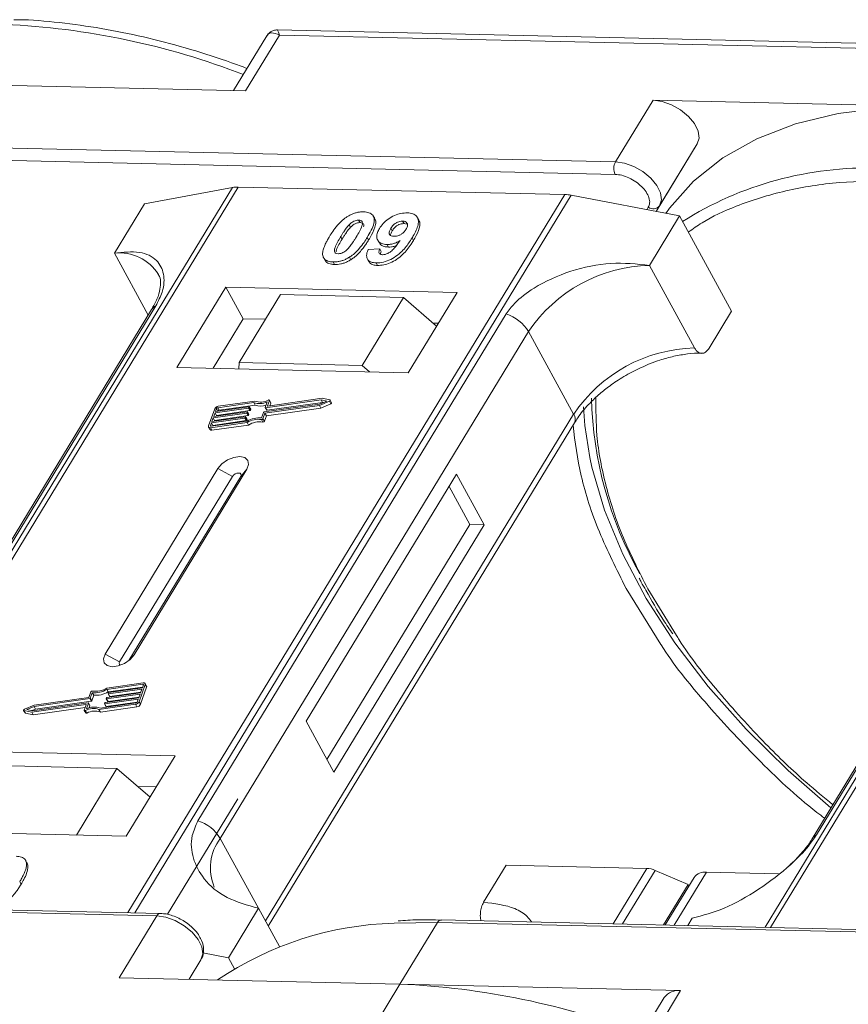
# Model space of a CAD drawing. Header units: millimetres. Extents: x 2145 to 3607, y 659 to 1692.
# Tile 59 of 85: x 3123 to 3164, y 1460 to 1509. Entities that reach past the tile are written whole.
import ezdxf

# ---------------------------------------------------------------- set-up
doc = ezdxf.new("R2010")
doc.units = ezdxf.units.MM

msp = doc.modelspace()

# ---------------------------------------------------------------- linework, layer by layer
at = {"color": 7, "linetype": 'Continuous', "lineweight": 15}
for p, q in [((3135.275, 1508.375), (3133.626, 1505.664)), ((3134.221, 1505.651), (3135.901, 1508.413)), ((3170.341, 1507.88), (3135.804, 1508.673)), ((3135.901, 1508.413), (3170.084, 1507.628)), ((3120.277, 1505.971), (3134.221, 1505.651)), ((3154.46, 1505.186), (3152.593, 1502.117)), ((3168.404, 1504.866), (3154.46, 1505.186)), ((3152.593, 1502.117), (3118.41, 1502.902)), ((3156.654, 1503.011), (3154.611, 1499.652)), ((3154.786, 1499.942), (3156.654, 1503.011)), ((3118.395, 1502.28), (3152.578, 1501.495)), ((3133.574, 1500.845), (3111.893, 1465.216)), ((3112.162, 1465.209), (3133.859, 1500.866)), ((3150.076, 1500.494), (3128.379, 1464.837)), ((3128.712, 1464.83), (3150.392, 1500.459)), ((3129.196, 1500.04), (3133.574, 1500.845)), ((3133.859, 1500.866), (3150.076, 1500.494)), ((3150.392, 1500.459), (3155.774, 1499.43)), ((3129.196, 1500.04), (3127.702, 1497.585)), ((3154.223, 1499.863), (3154.149, 1499.741)), ((3154.61, 1499.653), (3154.786, 1499.942)), ((3181.7, 1499.741), (3160.02, 1464.111)), ((3160.289, 1464.105), (3181.986, 1499.762)), ((3139.363, 1498.993), (3139.432, 1498.867)), ((3139.835, 1499.226), (3139.904, 1499.1)), ((3140.633, 1499.297), (3140.564, 1499.423)), ((3142.09, 1499.05), (3142.021, 1499.176)), ((3142.09, 1499.05), (3142.217, 1499.024)), ((3142.82, 1499.232), (3142.751, 1499.358)), ((3154.28, 1496.975), (3155.774, 1499.43)), ((3155.774, 1499.43), (3158.36, 1494.702)), ((3141.435, 1498.817), (3141.504, 1498.691)), ((3138.941, 1498.402), (3139.01, 1498.276)), ((3140.333, 1498.24), (3140.264, 1498.367)), ((3140.781, 1498.237), (3140.85, 1498.111)), ((3141.246, 1498.013), (3141.315, 1497.887)), ((3142.556, 1498.211), (3142.488, 1498.337)), ((3127.702, 1497.585), (3129.384, 1494.51)), ((3140.305, 1497.759), (3140.889, 1497.798)), ((3140.889, 1497.798), (3140.958, 1497.672)), ((3138.146, 1497.286), (3138.215, 1497.16)), ((3138.571, 1497.149), (3138.64, 1497.023)), ((3139.378, 1497.383), (3139.447, 1497.257)), ((3140.27, 1497.293), (3140.339, 1497.167)), ((3140.704, 1497.1), (3140.773, 1496.974)), ((3156.521, 1492.877), (3154.28, 1496.975)), ((3133.233, 1495.902), (3130.806, 1491.912)), ((3144.726, 1495.638), (3133.233, 1495.902)), ((3133.233, 1495.902), (3134.095, 1494.326)), ((3142.298, 1491.649), (3144.726, 1495.638)), ((3135.956, 1495.528), (3133.901, 1492.152)), ((3142.061, 1495.388), (3135.956, 1495.528)), ((3140.007, 1492.012), (3142.061, 1495.388)), ((3142.061, 1495.388), (3143.706, 1493.961)), ((3129.549, 1494.779), (3114.236, 1469.614)), ((3114.45, 1469.8), (3129.763, 1494.966)), ((3157.24, 1492.861), (3158.36, 1494.702)), ((3147.167, 1494.567), (3131.854, 1469.401)), ((3134.095, 1494.326), (3132.602, 1491.871)), ((3135.209, 1494.3), (3134.095, 1494.326)), ((3143.792, 1494.103), (3143.535, 1494.109)), ((3132.962, 1468.524), (3148.275, 1493.69)), ((3150.516, 1489.592), (3148.275, 1493.69)), ((3177.675, 1493.675), (3162.362, 1468.51)), ((3162.577, 1468.696), (3177.889, 1493.862)), ((3133.901, 1492.152), (3133.878, 1491.842)), ((3140.007, 1492.012), (3133.901, 1492.152)), ((3130.806, 1491.912), (3142.298, 1491.649)), ((3140.375, 1491.693), (3140.007, 1492.012)), ((3134.68, 1490.238), (3132.863, 1489.98)), ((3135.199, 1489.925), (3135.297, 1490.199)), ((3137.975, 1490.302), (3135.215, 1489.91)), ((3135.316, 1490.009), (3135.408, 1490.265)), ((3138.019, 1490.376), (3135.332, 1489.994)), ((3135.477, 1490.158), (3135.408, 1490.284)), ((3135.408, 1490.265), (3135.477, 1490.139)), ((3137.892, 1490.021), (3138.383, 1490.228)), ((3137.898, 1490.089), (3138.26, 1490.242)), ((3138.26, 1490.242), (3137.975, 1490.302)), ((3138.044, 1490.176), (3137.975, 1490.302)), ((3138.407, 1490.293), (3138.019, 1490.376)), ((3138.383, 1490.228), (3138.452, 1490.102)), ((3138.491, 1490.157), (3138.422, 1490.283)), ((3132.688, 1489.854), (3132.382, 1489.003)), ((3132.639, 1489.477), (3134.299, 1489.713)), ((3134.363, 1489.89), (3132.703, 1489.655)), ((3132.728, 1489.725), (3134.389, 1489.961)), ((3132.779, 1489.867), (3132.728, 1489.725)), ((3132.772, 1489.528), (3134.432, 1489.764)), ((3132.848, 1489.742), (3132.779, 1489.867)), ((3134.626, 1490.163), (3132.838, 1489.909)), ((3132.838, 1489.909), (3132.907, 1489.783)), ((3132.907, 1489.783), (3134.695, 1490.037)), ((3134.316, 1489.698), (3134.303, 1489.663)), ((3134.385, 1489.582), (3134.316, 1489.708)), ((3134.385, 1489.572), (3134.316, 1489.698)), ((3134.432, 1489.764), (3134.363, 1489.89)), ((3134.405, 1489.947), (3134.392, 1489.911)), ((3134.461, 1489.785), (3134.392, 1489.911)), ((3134.474, 1489.83), (3134.405, 1489.956)), ((3134.474, 1489.821), (3134.405, 1489.947)), ((3134.461, 1489.785), (3134.474, 1489.821)), ((3134.695, 1490.037), (3134.626, 1490.163)), ((3135.139, 1489.698), (3137.898, 1490.089)), ((3135.182, 1489.636), (3137.892, 1490.021)), ((3135.199, 1489.916), (3135.268, 1489.79)), ((3135.284, 1489.784), (3135.215, 1489.91)), ((3135.251, 1489.51), (3137.961, 1489.895)), ((3135.284, 1489.784), (3138.044, 1490.176)), ((3135.324, 1489.994), (3135.316, 1490.009)), ((3135.43, 1490.008), (3135.477, 1490.139)), ((3137.961, 1489.895), (3137.892, 1490.021)), ((3137.961, 1489.895), (3138.452, 1490.102)), ((3138.044, 1490.176), (3138.084, 1490.168)), ((3132.507, 1488.987), (3134.295, 1489.241)), ((3134.185, 1489.394), (3132.525, 1489.158)), ((3132.55, 1489.229), (3134.21, 1489.465)), ((3132.614, 1489.406), (3132.55, 1489.229)), ((3132.594, 1489.032), (3134.254, 1489.268)), ((3134.274, 1489.642), (3132.614, 1489.406)), ((3132.683, 1489.28), (3132.614, 1489.406)), ((3132.703, 1489.655), (3132.639, 1489.477)), ((3132.67, 1489.246), (3132.683, 1489.28)), ((3132.683, 1489.28), (3134.343, 1489.516)), ((3132.772, 1489.528), (3132.703, 1489.655)), ((3132.76, 1489.494), (3132.772, 1489.528)), ((3134.254, 1489.268), (3134.185, 1489.394)), ((3134.227, 1489.45), (3134.214, 1489.415)), ((3134.283, 1489.289), (3134.214, 1489.415)), ((3134.296, 1489.333), (3134.227, 1489.459)), ((3134.227, 1489.45), (3134.296, 1489.324)), ((3134.343, 1489.516), (3134.274, 1489.642)), ((3134.283, 1489.289), (3134.296, 1489.324)), ((3134.372, 1489.537), (3134.303, 1489.663)), ((3134.372, 1489.537), (3134.385, 1489.572)), ((3135.007, 1489.321), (3135.076, 1489.195)), ((3135.011, 1489.402), (3135.11, 1489.677)), ((3135.084, 1489.362), (3135.182, 1489.636)), ((3135.153, 1489.236), (3135.084, 1489.362)), ((3135.153, 1489.236), (3135.251, 1489.51)), ((3135.251, 1489.51), (3135.182, 1489.636)), ((3150.516, 1489.592), (3135.204, 1464.426)), ((3132.383, 1488.948), (3132.452, 1488.822)), ((3132.525, 1489.158), (3132.474, 1489.016)), ((3132.474, 1489.016), (3132.489, 1488.988)), ((3132.481, 1488.916), (3134.298, 1489.174)), ((3132.55, 1488.79), (3132.481, 1488.916)), ((3132.594, 1489.032), (3132.525, 1489.158)), ((3132.55, 1488.79), (3134.367, 1489.048)), ((3132.581, 1488.998), (3132.594, 1489.032)), ((3134.367, 1489.048), (3134.298, 1489.174)), ((3135.346, 1464.165), (3150.55, 1489.151)), ((3132.846, 1486.886), (3127.244, 1477.68)), ((3128.68, 1477.647), (3134.282, 1486.854)), ((3132.846, 1486.886), (3133.566, 1486.496)), ((3134.282, 1486.854), (3133.976, 1486.487)), ((3133.566, 1486.496), (3127.964, 1477.29)), ((3128.424, 1477.363), (3133.976, 1486.487)), ((3144.698, 1486.614), (3137.228, 1474.338)), ((3146.078, 1484.093), (3144.698, 1486.614)), ((3145.359, 1484.109), (3144.325, 1486)), ((3138.263, 1472.447), (3145.359, 1484.109)), ((3138.608, 1471.817), (3146.078, 1484.093)), ((3146.078, 1484.093), (3145.359, 1484.109)), ((3153.121, 1480.941), (3154.849, 1478.154)), ((3155.621, 1478.607), (3154.199, 1480.917)), ((3127.964, 1477.29), (3127.244, 1477.68)), ((3128.68, 1477.647), (3128.491, 1477.421)), ((3129.136, 1476.246), (3127.32, 1475.988)), ((3129.111, 1476.175), (3127.323, 1475.921)), ((3127.392, 1475.795), (3129.105, 1476.039)), ((3127.433, 1475.769), (3129.093, 1476.004)), ((3128.93, 1475.308), (3129.236, 1476.159)), ((3128.999, 1475.182), (3129.305, 1476.033)), ((3129.093, 1476.004), (3129.144, 1476.146)), ((3129.137, 1476.127), (3129.111, 1476.175)), ((3129.303, 1476.088), (3129.234, 1476.214)), ((3129.236, 1476.159), (3129.305, 1476.033)), ((3126.435, 1475.526), (3123.726, 1475.141)), ((3126.534, 1475.8), (3126.435, 1475.526)), ((3126.606, 1475.76), (3126.508, 1475.486)), ((3126.577, 1475.36), (3126.675, 1475.634)), ((3126.675, 1475.634), (3126.606, 1475.76)), ((3128.978, 1475.685), (3127.318, 1475.449)), ((3127.392, 1475.795), (3127.323, 1475.921)), ((3127.344, 1475.52), (3129.004, 1475.756)), ((3127.387, 1475.323), (3128.927, 1475.542)), ((3127.391, 1475.712), (3127.403, 1475.748)), ((3127.391, 1475.703), (3127.46, 1475.577)), ((3129.068, 1475.933), (3127.407, 1475.698)), ((3127.476, 1475.572), (3127.407, 1475.698)), ((3127.476, 1475.572), (3129.016, 1475.79)), ((3128.915, 1475.508), (3128.978, 1475.685)), ((3129.004, 1475.756), (3129.068, 1475.933)), ((3123.726, 1475.141), (3123.234, 1474.934)), ((3123.719, 1475.073), (3123.358, 1474.921)), ((3123.599, 1474.787), (3126.285, 1475.168)), ((3123.643, 1474.86), (3126.402, 1475.252)), ((3123.668, 1474.661), (3126.257, 1475.028)), ((3126.479, 1475.465), (3123.719, 1475.073)), ((3123.788, 1474.947), (3123.719, 1475.073)), ((3123.788, 1474.947), (3126.548, 1475.339)), ((3126.302, 1475.154), (3126.209, 1474.897)), ((3126.298, 1475.144), (3126.285, 1475.168)), ((3126.419, 1475.238), (3126.32, 1474.963)), ((3126.487, 1475.121), (3126.418, 1475.247)), ((3126.488, 1475.112), (3126.419, 1475.238)), ((3126.45, 1475.007), (3126.488, 1475.112)), ((3126.548, 1475.339), (3126.479, 1475.465)), ((3126.577, 1475.36), (3126.508, 1475.486)), ((3126.938, 1474.924), (3128.754, 1475.182)), ((3126.992, 1474.999), (3128.78, 1475.253)), ((3127.007, 1474.798), (3128.823, 1475.056)), ((3127.212, 1475.216), (3127.225, 1475.251)), ((3127.213, 1475.207), (3127.282, 1475.08)), ((3128.889, 1475.437), (3127.229, 1475.201)), ((3127.298, 1475.075), (3127.229, 1475.201)), ((3127.254, 1475.272), (3128.915, 1475.508)), ((3127.298, 1475.075), (3128.838, 1475.294)), ((3127.302, 1475.464), (3127.314, 1475.499)), ((3127.302, 1475.455), (3127.371, 1475.329)), ((3127.387, 1475.323), (3127.318, 1475.449)), ((3128.754, 1475.182), (3128.823, 1475.056)), ((3128.838, 1475.295), (3128.889, 1475.437)), ((3128.999, 1475.182), (3128.93, 1475.308)), ((3123.195, 1474.879), (3123.264, 1474.753)), ((3123.211, 1474.869), (3123.599, 1474.787)), ((3123.28, 1474.743), (3123.211, 1474.869)), ((3123.28, 1474.743), (3123.668, 1474.661)), ((3123.358, 1474.921), (3123.643, 1474.86)), ((3123.668, 1474.661), (3123.599, 1474.787)), ((3123.603, 1474.869), (3123.788, 1474.947)), ((3126.21, 1474.879), (3126.279, 1474.753)), ((3126.332, 1474.748), (3126.263, 1474.874)), ((3127.007, 1474.798), (3126.938, 1474.924)), ((3137.228, 1474.338), (3138.608, 1471.817)), ((3130.72, 1472.621), (3119.227, 1472.885)), ((3128.293, 1468.631), (3130.72, 1472.621)), ((3121.726, 1472.143), (3127.831, 1472.002)), ((3125.815, 1468.688), (3127.831, 1472.002)), ((3127.831, 1472.002), (3129.476, 1470.575)), ((3129.787, 1471.086), (3128.863, 1471.107)), ((3133.834, 1470.495), (3130.342, 1464.756)), ((3116.8, 1468.895), (3128.293, 1468.631)), ((3132.962, 1468.524), (3134.858, 1465.057)), ((3123.248, 1467.488), (3123.242, 1467.499)), ((3123.321, 1467.369), (3123.39, 1467.243)), ((3146.044, 1465.355), (3147.164, 1467.197)), ((3147.164, 1467.197), (3154.148, 1467.037)), ((3154.148, 1467.037), (3152.474, 1464.284)), ((3154.567, 1466.938), (3152.946, 1464.274)), ((3154.567, 1466.938), (3156.198, 1466.243)), ((3155.51, 1464.215), (3157.11, 1466.844)), ((3160.686, 1466.762), (3157.11, 1466.844)), ((3122.999, 1466.371), (3123.068, 1466.245)), ((3154.972, 1464.227), (3156.198, 1466.243)), ((3156.5, 1466.585), (3155.064, 1464.225)), ((3156.242, 1466.162), (3156.198, 1466.243)), ((3095.627, 1465.46), (3129.81, 1464.676)), ((3129.993, 1464.8), (3095.81, 1465.585)), ((3134.858, 1465.057), (3133.364, 1462.602)), ((3134.858, 1465.057), (3135.901, 1463.152)), ((3129.81, 1464.676), (3127.943, 1461.607)), ((3141.594, 1464.317), (3143.754, 1464.356)), ((3141.886, 1461.287), (3143.754, 1464.356)), ((3143.754, 1464.356), (3177.937, 1463.571)), ((3178.119, 1463.696), (3143.936, 1464.48)), ((3156.186, 1464.199), (3156.408, 1464.563)), ((3132.102, 1462.844), (3133.364, 1462.602)), ((3131.411, 1461.527), (3132.003, 1462.5)), ((3132.003, 1462.5), (3131.412, 1461.527)), ((3133.364, 1462.602), (3133.664, 1462.055)), ((3127.943, 1461.607), (3141.886, 1461.287)), ((3141.886, 1461.287), (3140.206, 1458.525)), ((3155.83, 1460.967), (3141.886, 1461.287)), ((3154.149, 1458.205), (3155.83, 1460.967)), ((3155.016, 1460.621), (3153.148, 1457.551))]:
    msp.add_line(p, q, dxfattribs=at)
at = {"color": 7, "linetype": 'Continuous', "lineweight": 15, "flags": 128}
for points in [[(3156.654, 1503.011), (3156.742, 1503.302), (3156.694, 1503.647), (3156.512, 1504.016), (3156.213, 1504.377), (3155.823, 1504.7), (3155.375, 1504.955), (3154.907, 1505.122), (3154.46, 1505.186)], [(3168.404, 1504.866), (3165.952, 1504.808), (3163.653, 1504.52), (3161.533, 1504.003), (3159.615, 1503.265), (3157.92, 1502.313), (3156.466, 1501.158), (3155.27, 1499.812), (3155.09, 1499.561)], [(3154.786, 1499.942), (3154.875, 1500.233), (3154.826, 1500.578), (3154.645, 1500.947), (3154.346, 1501.309), (3153.955, 1501.631), (3153.507, 1501.886), (3153.04, 1502.053), (3152.593, 1502.117)], [(3135.354, 1490.288), (3135.366, 1490.292), (3135.378, 1490.295), (3135.388, 1490.295), (3135.398, 1490.292), (3135.404, 1490.288), (3135.409, 1490.282), (3135.41, 1490.274), (3135.408, 1490.265)], [(3138.407, 1490.293), (3138.416, 1490.29), (3138.422, 1490.283), (3138.425, 1490.275), (3138.423, 1490.265), (3138.417, 1490.254), (3138.408, 1490.244), (3138.397, 1490.235), (3138.383, 1490.228)], [(3134.299, 1489.713), (3134.304, 1489.713), (3134.308, 1489.713), (3134.311, 1489.712), (3134.314, 1489.71), (3134.316, 1489.708), (3134.317, 1489.705), (3134.317, 1489.702), (3134.316, 1489.698)], [(3134.389, 1489.961), (3134.393, 1489.962), (3134.397, 1489.961), (3134.4, 1489.96), (3134.403, 1489.958), (3134.405, 1489.956), (3134.406, 1489.953), (3134.406, 1489.95), (3134.405, 1489.947)], [(3135.215, 1489.91), (3135.211, 1489.91), (3135.207, 1489.91), (3135.204, 1489.912), (3135.201, 1489.913), (3135.199, 1489.916), (3135.198, 1489.918), (3135.198, 1489.921), (3135.199, 1489.925)], [(3135.332, 1489.994), (3135.328, 1489.994), (3135.324, 1489.994), (3135.321, 1489.995), (3135.318, 1489.997), (3135.316, 1489.999), (3135.315, 1490.002), (3135.315, 1490.005), (3135.316, 1490.009)], [(3138.452, 1490.102), (3138.466, 1490.109), (3138.477, 1490.118), (3138.486, 1490.128), (3138.492, 1490.139), (3138.494, 1490.149), (3138.491, 1490.157)], [(3151.314, 1487.441), (3151.071, 1489.034), (3151.008, 1489.956)], [(3134.21, 1489.465), (3134.215, 1489.465), (3134.219, 1489.465), (3134.222, 1489.464), (3134.225, 1489.462), (3134.226, 1489.46), (3134.228, 1489.457), (3134.228, 1489.454), (3134.227, 1489.45)], [(3132.481, 1488.916), (3132.455, 1488.915), (3132.431, 1488.917), (3132.411, 1488.923), (3132.395, 1488.934), (3132.384, 1488.947), (3132.378, 1488.964), (3132.377, 1488.983), (3132.382, 1489.003)], [(3132.474, 1489.016), (3132.472, 1489.009), (3132.472, 1489.003), (3132.474, 1488.998), (3132.478, 1488.993), (3132.483, 1488.99), (3132.49, 1488.987), (3132.498, 1488.987), (3132.507, 1488.987)], [(3134.282, 1486.854), (3134.371, 1487.09), (3134.336, 1487.292), (3134.184, 1487.431), (3133.938, 1487.484), (3133.634, 1487.443), (3133.32, 1487.316), (3133.043, 1487.12), (3132.846, 1486.886)], [(3163.294, 1470.04), (3161.167, 1471.891), (3159.085, 1473.945), (3157.204, 1476.07), (3155.543, 1478.243), (3154.12, 1480.443), (3152.951, 1482.644), (3152.047, 1484.825), (3151.418, 1486.963), (3151.314, 1487.441)], [(3133.976, 1486.487), (3134.001, 1486.554), (3133.991, 1486.612), (3133.948, 1486.652), (3133.877, 1486.667), (3133.791, 1486.655), (3133.702, 1486.619), (3133.623, 1486.563), (3133.566, 1486.496)], [(3127.244, 1477.68), (3127.155, 1477.443), (3127.19, 1477.241), (3127.342, 1477.102), (3127.588, 1477.049), (3127.892, 1477.09), (3128.206, 1477.217), (3128.483, 1477.413), (3128.68, 1477.647)], [(3127.964, 1477.29), (3127.939, 1477.222), (3127.949, 1477.164), (3127.992, 1477.125), (3127.997, 1477.123)], [(3129.144, 1476.146), (3129.146, 1476.153), (3129.145, 1476.159), (3129.143, 1476.165), (3129.14, 1476.169), (3129.134, 1476.173), (3129.127, 1476.175), (3129.12, 1476.176), (3129.111, 1476.175)], [(3129.136, 1476.246), (3129.162, 1476.248), (3129.186, 1476.246), (3129.206, 1476.239), (3129.222, 1476.229), (3129.234, 1476.215), (3129.24, 1476.198), (3129.24, 1476.18), (3129.236, 1476.159)], [(3127.407, 1475.698), (3127.403, 1475.697), (3127.399, 1475.698), (3127.396, 1475.699), (3127.393, 1475.701), (3127.391, 1475.703), (3127.39, 1475.706), (3127.39, 1475.709), (3127.391, 1475.712)], [(3126.285, 1475.168), (3126.289, 1475.168), (3126.293, 1475.168), (3126.297, 1475.167), (3126.299, 1475.165), (3126.301, 1475.163), (3126.302, 1475.16), (3126.302, 1475.157), (3126.302, 1475.154)], [(3126.402, 1475.252), (3126.407, 1475.252), (3126.41, 1475.252), (3126.414, 1475.251), (3126.417, 1475.249), (3126.418, 1475.247), (3126.419, 1475.244), (3126.42, 1475.241), (3126.419, 1475.238)], [(3127.229, 1475.201), (3127.225, 1475.201), (3127.221, 1475.201), (3127.217, 1475.202), (3127.215, 1475.204), (3127.213, 1475.206), (3127.212, 1475.209), (3127.212, 1475.212), (3127.212, 1475.216)], [(3127.318, 1475.449), (3127.314, 1475.449), (3127.31, 1475.45), (3127.306, 1475.451), (3127.304, 1475.452), (3127.302, 1475.455), (3127.301, 1475.457), (3127.301, 1475.461), (3127.302, 1475.464)], [(3123.211, 1474.869), (3123.201, 1474.873), (3123.195, 1474.879), (3123.193, 1474.888), (3123.195, 1474.898), (3123.2, 1474.908), (3123.209, 1474.918), (3123.221, 1474.927), (3123.234, 1474.934)], [(3126.263, 1474.874), (3126.252, 1474.87), (3126.24, 1474.868), (3126.229, 1474.868), (3126.22, 1474.87), (3126.213, 1474.874), (3126.209, 1474.881), (3126.208, 1474.888), (3126.209, 1474.897)], [(3126.279, 1474.753), (3126.282, 1474.748), (3126.289, 1474.744), (3126.298, 1474.742), (3126.309, 1474.742), (3126.321, 1474.744), (3126.332, 1474.748)], [(3129.81, 1464.676), (3130.257, 1464.612), (3130.725, 1464.445), (3131.173, 1464.189), (3131.563, 1463.867), (3131.862, 1463.506), (3132.043, 1463.137), (3132.092, 1462.791), (3132.003, 1462.5)]]:
    msp.add_lwpolyline(points, dxfattribs=at)
at = {"color": 7, "linetype": 'Continuous', "lineweight": 15}
for centre, radius, start, end in [((3120.562, 1471.375), 37.606, 68.8867, 87.4164), ((3153.186, 1501.792), 0.676, 151.2883, 206.0774), ((3165.101, 1484.626), 17.186, 88.173, 122.2769), ((3133.819, 1499.463), 1.404, 88.3644, 100.0749), ((3150.024, 1498.572), 1.923, 78.9596, 88.4511), ((3154.465, 1500.19), 0.406, 233.4992, 322.3259), ((3127.943, 1495.277), 2.32, 32.7281, 95.9449), ((3154.447, 1489.537), 7.439, 91.2925, 146.0732), ((3129.961, 1494.522), 0.486, 114.0472, 148.0355), ((3146.525, 1492.617), 2.052, 31.4947, 71.765), ((3156.689, 1485.44), 7.439, 91.2925, 146.0732), ((3134.917, 1491.022), 0.907, 251.2927, 294.8085), ((3134.962, 1491.007), 0.819, 249.8549, 298.6145), ((3170.219, 1490.87), 18.828, 181.473, 209.2705), ((3132.893, 1489.754), 0.229, 97.4207, 153.8527), ((3132.848, 1489.834), 0.0762, 97.4207, 153.8527), ((3132.917, 1489.707), 0.0769, 97.5763, 152.4403), ((3134.358, 1489.928), 0.0381, 277.4207, 333.8527), ((3134.427, 1489.802), 0.0381, 277.4207, 333.8527), ((3134.464, 1489.825), 0.011, 336.9348, 26.0002), ((3134.977, 1490.84), 0.85, 250.6487, 287.8017), ((3135.144, 1489.66), 0.0381, 97.4207, 153.8527), ((3135.28, 1489.798), 0.0149, 216.6597, 287.1115), ((3135.458, 1490.148), 0.0214, 336.1246, 26.8104), ((3134.18, 1489.432), 0.0381, 277.4207, 333.8527), ((3134.249, 1489.305), 0.0381, 277.4207, 333.8527), ((3134.269, 1489.68), 0.0381, 277.4207, 333.8527), ((3134.898, 1488.235), 1.173, 84.4424, 120.9301), ((3134.286, 1489.328), 0.011, 336.9348, 26.0002), ((3134.84, 1488.337), 0.998, 80.3986, 122.9491), ((3134.338, 1489.554), 0.0381, 277.4207, 333.8527), ((3134.909, 1488.211), 0.998, 80.3986, 122.9491), ((3134.375, 1489.577), 0.011, 336.9348, 26.0002), ((3135.017, 1489.393), 0.0736, 261.7629, 334.647), ((3135.086, 1489.267), 0.0736, 261.7629, 334.647), ((3150.175, 1489.344), 0.422, 332.7392, 35.9387), ((3132.524, 1488.875), 0.0892, 216.6597, 287.1115), ((3129.244, 1476.059), 0.0661, 336.9348, 26.0002), ((3126.6, 1475.769), 0.0736, 81.7629, 154.647), ((3126.72, 1476.928), 1.173, 264.4424, 300.9301), ((3126.777, 1476.825), 0.998, 260.3986, 302.9491), ((3126.789, 1476.802), 1.173, 264.4424, 300.9301), ((3127.349, 1475.483), 0.0381, 97.4207, 153.8527), ((3127.438, 1475.731), 0.0381, 97.4207, 153.8527), ((3127.472, 1475.586), 0.0149, 216.6597, 287.1115), ((3126.701, 1474.14), 0.907, 71.2927, 114.8085), ((3126.474, 1475.503), 0.0381, 277.4207, 333.8527), ((3126.478, 1475.116), 0.011, 336.9348, 26.0002), ((3126.543, 1475.377), 0.0381, 277.4207, 333.8527), ((3127.259, 1475.234), 0.0381, 97.4207, 153.8527), ((3127.294, 1475.089), 0.0149, 216.6597, 287.1115), ((3127.383, 1475.338), 0.0149, 216.6597, 287.1115), ((3128.725, 1475.409), 0.229, 277.4207, 333.8527), ((3128.77, 1475.329), 0.0762, 277.4207, 333.8527), ((3128.794, 1475.283), 0.229, 277.4207, 333.8527), ((3123.282, 1474.764), 0.0212, 210.2186, 262.8226), ((3126.656, 1474.155), 0.819, 69.8549, 118.6145), ((3126.725, 1474.029), 0.819, 69.8549, 118.6145), ((3131.212, 1467.452), 2.052, 31.4947, 71.765), ((3162.774, 1468.252), 0.486, 114.0436, 148.1804), ((3134.908, 1467.061), 2.434, 143.0587, 202.974), ((3154.099, 1465.883), 1.154, 66.0507, 87.522), ((3157.03, 1466.185), 0.664, 83.0653, 142.99), ((3130.002, 1464.59), 0.21, 92.0598, 156.0028), ((3142.062, 1447.852), 16.472, 91.6287, 124.0831), ((3143.953, 1464.26), 0.221, 94.3757, 154.3004), ((3140.31, 1423.43), 37.889, 68.9709, 87.6149), ((3155.714, 1460.109), 0.865, 82.2958, 143.7595)]:
    msp.add_arc(centre, radius, start, end, dxfattribs=at)
for points, knots in [([(3134.289, 1506.755), (3134.034, 1506.852), (3133.1, 1507.21), (3131.466, 1507.721), (3129.39, 1508.281), (3127.297, 1508.719), (3125.222, 1509.018), (3123.685, 1509.17), (3122.87, 1509.176), (3122.712, 1509.177)], [0, 0, 0, 0, 0.064257, 0.235538, 0.411454, 0.590698, 0.772379, 0.955884, 1, 1, 1, 1]), ([(3135.901, 1508.413), (3135.762, 1508.469), (3135.545, 1508.557), (3135.35, 1508.489), (3135.279, 1508.375), (3135.247, 1508.324)], [0, 0, 0, 0, 0.498413, 0.772928, 1, 1, 1, 1]), ([(3135.802, 1508.673), (3135.738, 1508.669), (3135.628, 1508.662), (3135.445, 1508.577), (3135.361, 1508.481), (3135.315, 1508.429)], [0, 0, 0, 0, 0.389383, 0.666862, 1, 1, 1, 1]), ([(3135.803, 1508.666), (3135.803, 1508.669), (3135.802, 1508.692), (3135.825, 1508.61), (3135.876, 1508.479), (3135.901, 1508.413)], [0, 0, 0, 0, 0.044603, 0.521109, 1, 1, 1, 1]), ([(3152.578, 1501.495), (3152.686, 1501.485), (3152.906, 1501.465), (3153.267, 1501.333), (3153.61, 1501.137), (3153.904, 1500.893), (3154.131, 1500.621), (3154.27, 1500.338), (3154.312, 1500.071), (3154.252, 1499.932), (3154.223, 1499.863)], [0, 0, 0, 0, 0.12225, 0.25, 0.37775, 0.5, 0.62225, 0.75, 0.87775, 1, 1, 1, 1]), ([(3156.211, 1498.63), (3156.434, 1498.789), (3157.143, 1499.293), (3158.731, 1500.017), (3160.988, 1500.722), (3163.652, 1501.151), (3165.575, 1501.167), (3166.522, 1501.175)], [0, 0, 0, 0, 0.088375, 0.281114, 0.527622, 0.767417, 1, 1, 1, 1]), ([(3139.277, 1499.401), (3139.328, 1499.431), (3139.431, 1499.492), (3139.595, 1499.56), (3139.762, 1499.608), (3139.898, 1499.629), (3140.005, 1499.636), (3140.058, 1499.635), (3140.084, 1499.635)], [0, 0, 0, 0, 0.193776, 0.3936, 0.587864, 0.788908, 0.894169, 1, 1, 1, 1]), ([(3140.084, 1499.635), (3140.177, 1499.627), (3140.365, 1499.61), (3140.544, 1499.482), (3140.629, 1499.298), (3140.586, 1498.925), (3140.401, 1498.604), (3140.264, 1498.367)], [0, 0, 0, 0, 0.147566, 0.296688, 0.431278, 0.580404, 1, 1, 1, 1]), ([(3140.868, 1498.805), (3140.924, 1498.888), (3141.036, 1499.054), (3141.297, 1499.284), (3141.609, 1499.461), (3141.948, 1499.574), (3142.152, 1499.581), (3142.259, 1499.585)], [0, 0, 0, 0, 0.197927, 0.397728, 0.597413, 0.790584, 1, 1, 1, 1]), ([(3142.259, 1499.585), (3142.352, 1499.577), (3142.539, 1499.559), (3142.722, 1499.429), (3142.818, 1499.237), (3142.79, 1498.905), (3142.639, 1498.591), (3142.509, 1498.373), (3142.488, 1498.337)], [0, 0, 0, 0, 0.148288, 0.297745, 0.443713, 0.607791, 0.934708, 1, 1, 1, 1]), ([(3138.389, 1498.415), (3138.44, 1498.496), (3138.557, 1498.683), (3138.807, 1499.006), (3139.065, 1499.263), (3139.257, 1499.387), (3139.277, 1499.401)], [0, 0, 0, 0, 0.236731, 0.537555, 0.949668, 1, 1, 1, 1]), ([(3138.941, 1498.402), (3138.967, 1498.443), (3139.017, 1498.525), (3139.089, 1498.635), (3139.156, 1498.734), (3139.219, 1498.821), (3139.286, 1498.908), (3139.337, 1498.964), (3139.363, 1498.993)], [0, 0, 0, 0, 0.2059417, 0.4119594, 0.558149, 0.7045024, 0.8518015, 1, 1, 1, 1]), ([(3139.363, 1498.993), (3139.406, 1499.035), (3139.475, 1499.103), (3139.6, 1499.178), (3139.714, 1499.217), (3139.791, 1499.226), (3139.83, 1499.226), (3139.835, 1499.226)], [0, 0, 0, 0, 0.334804, 0.542561, 0.750382, 0.970721, 1, 1, 1, 1]), ([(3139.432, 1498.867), (3139.475, 1498.909), (3139.544, 1498.977), (3139.669, 1499.052), (3139.783, 1499.091), (3139.86, 1499.099), (3139.899, 1499.1), (3139.904, 1499.1)], [0, 0, 0, 0, 0.334804, 0.542561, 0.750382, 0.970721, 1, 1, 1, 1]), ([(3139.835, 1499.226), (3139.874, 1499.222), (3139.944, 1499.214), (3140.01, 1499.165), (3140.036, 1499.072), (3140.002, 1498.902), (3139.88, 1498.661), (3139.77, 1498.477), (3139.715, 1498.384)], [0, 0, 0, 0, 0.104614, 0.188814, 0.273512, 0.444127, 0.719481, 1, 1, 1, 1]), ([(3139.904, 1499.1), (3139.943, 1499.096), (3140.013, 1499.088), (3140.078, 1499.039), (3140.101, 1498.971), (3140.089, 1498.918), (3140.083, 1498.891)], [0, 0, 0, 0, 0.293658, 0.530016, 0.767769, 1, 1, 1, 1]), ([(3140.333, 1498.24), (3140.382, 1498.322), (3140.532, 1498.578), (3140.676, 1498.916), (3140.699, 1499.193), (3140.638, 1499.269), (3140.621, 1499.289)], [0, 0, 0, 0, 0.220552, 0.687786, 0.91457, 1, 1, 1, 1]), ([(3141.435, 1498.817), (3141.47, 1498.87), (3141.527, 1498.955), (3141.647, 1499.063), (3141.765, 1499.128), (3141.896, 1499.17), (3141.976, 1499.174), (3142.021, 1499.176)], [0, 0, 0, 0, 0.2913202, 0.4655393, 0.6416315, 0.798664, 1, 1, 1, 1]), ([(3141.504, 1498.691), (3141.539, 1498.744), (3141.595, 1498.829), (3141.716, 1498.937), (3141.834, 1499.002), (3141.965, 1499.044), (3142.045, 1499.048), (3142.09, 1499.05)], [0, 0, 0, 0, 0.29132, 0.465539, 0.641632, 0.798664, 1, 1, 1, 1]), ([(3142.021, 1499.176), (3142.067, 1499.171), (3142.16, 1499.159), (3142.241, 1499.085), (3142.274, 1498.986), (3142.247, 1498.873), (3142.206, 1498.798), (3142.187, 1498.764)], [0, 0, 0, 0, 0.207955, 0.420406, 0.62732, 0.827707, 1, 1, 1, 1]), ([(3142.556, 1498.211), (3142.605, 1498.293), (3142.749, 1498.54), (3142.877, 1498.874), (3142.886, 1499.138), (3142.822, 1499.21), (3142.809, 1499.225)], [0, 0, 0, 0, 0.227122, 0.68486, 0.934898, 1, 1, 1, 1]), ([(3139.01, 1498.276), (3139.036, 1498.317), (3139.086, 1498.399), (3139.158, 1498.509), (3139.225, 1498.608), (3139.288, 1498.695), (3139.355, 1498.782), (3139.406, 1498.838), (3139.432, 1498.867)], [0, 0, 0, 0, 0.205942, 0.411959, 0.558149, 0.704502, 0.851801, 1, 1, 1, 1]), ([(3141.246, 1498.013), (3141.153, 1498.023), (3140.967, 1498.042), (3140.796, 1498.181), (3140.718, 1498.373), (3140.751, 1498.593), (3140.832, 1498.741), (3140.868, 1498.805)], [0, 0, 0, 0, 0.210189, 0.421773, 0.623603, 0.837034, 1, 1, 1, 1]), ([(3141.588, 1498.42), (3141.542, 1498.425), (3141.456, 1498.433), (3141.373, 1498.494), (3141.343, 1498.576), (3141.363, 1498.688), (3141.408, 1498.769), (3141.435, 1498.817)], [0, 0, 0, 0, 0.213937, 0.398075, 0.583091, 0.751666, 1, 1, 1, 1]), ([(3141.422, 1498.469), (3141.424, 1498.495), (3141.431, 1498.566), (3141.476, 1498.642), (3141.504, 1498.691)], [0, 0, 0, 0, 0.366323, 1, 1, 1, 1]), ([(3142.187, 1498.764), (3142.154, 1498.716), (3142.099, 1498.634), (3141.974, 1498.532), (3141.847, 1498.466), (3141.712, 1498.424), (3141.63, 1498.421), (3141.588, 1498.42)], [0, 0, 0, 0, 0.267394, 0.447214, 0.627122, 0.813065, 1, 1, 1, 1]), ([(3138.067, 1497.416), (3138.059, 1497.45), (3138.043, 1497.518), (3138.054, 1497.666), (3138.104, 1497.856), (3138.194, 1498.064), (3138.292, 1498.251), (3138.356, 1498.36), (3138.389, 1498.415)], [0, 0, 0, 0, 0.118441, 0.239346, 0.459593, 0.684925, 0.84224, 1, 1, 1, 1]), ([(3138.82, 1497.558), (3138.774, 1497.564), (3138.7, 1497.574), (3138.641, 1497.63), (3138.623, 1497.726), (3138.659, 1497.896), (3138.784, 1498.135), (3138.889, 1498.313), (3138.941, 1498.402)], [0, 0, 0, 0, 0.12537, 0.20229, 0.279179, 0.464758, 0.730582, 1, 1, 1, 1]), ([(3138.713, 1497.644), (3138.717, 1497.677), (3138.732, 1497.793), (3138.856, 1498.01), (3138.959, 1498.187), (3139.01, 1498.276)], [0, 0, 0, 0, 0.166989, 0.580698, 1, 1, 1, 1]), ([(3139.715, 1498.384), (3139.69, 1498.343), (3139.639, 1498.261), (3139.567, 1498.15), (3139.5, 1498.051), (3139.436, 1497.964), (3139.37, 1497.877), (3139.318, 1497.82), (3139.292, 1497.791)], [0, 0, 0, 0, 0.20527, 0.410616, 0.55715, 0.703844, 0.851471, 1, 1, 1, 1]), ([(3140.264, 1498.367), (3140.213, 1498.285), (3140.096, 1498.099), (3139.852, 1497.781), (3139.595, 1497.526), (3139.405, 1497.401), (3139.378, 1497.383)], [0, 0, 0, 0, 0.237281, 0.538591, 0.932677, 1, 1, 1, 1]), ([(3139.447, 1497.257), (3139.495, 1497.29), (3139.593, 1497.355), (3139.756, 1497.494), (3139.928, 1497.673), (3140.089, 1497.874), (3140.223, 1498.064), (3140.297, 1498.182), (3140.333, 1498.24)], [0, 0, 0, 0, 0.118595, 0.239509, 0.447458, 0.659935, 0.829685, 1, 1, 1, 1]), ([(3142.488, 1498.337), (3142.436, 1498.255), (3142.279, 1498.009), (3142.007, 1497.669), (3141.617, 1497.362), (3141.255, 1497.182), (3140.938, 1497.103), (3140.766, 1497.101), (3140.704, 1497.1)], [0, 0, 0, 0, 0.142337, 0.429127, 0.589943, 0.751205, 0.909895, 1, 1, 1, 1]), ([(3140.773, 1496.974), (3140.874, 1496.977), (3141.076, 1496.985), (3141.411, 1497.095), (3141.74, 1497.273), (3142.118, 1497.587), (3142.371, 1497.916), (3142.519, 1498.151), (3142.556, 1498.211)], [0, 0, 0, 0, 0.14324, 0.28761, 0.430449, 0.591135, 0.89544, 1, 1, 1, 1]), ([(3140.862, 1498.117), (3140.875, 1498.088), (3140.917, 1497.993), (3141.078, 1497.908), (3141.245, 1497.893), (3141.315, 1497.887)], [0, 0, 0, 0, 0.20752, 0.66568, 1, 1, 1, 1]), ([(3141.024, 1497.507), (3141.065, 1497.51), (3141.147, 1497.515), (3141.292, 1497.573), (3141.457, 1497.675), (3141.671, 1497.895), (3141.801, 1498.08), (3141.891, 1498.207)], [0, 0, 0, 0, 0.112015, 0.224355, 0.367768, 0.565827, 1, 1, 1, 1]), ([(3141.891, 1498.207), (3141.839, 1498.177), (3141.735, 1498.118), (3141.596, 1498.066), (3141.486, 1498.036), (3141.404, 1498.021), (3141.324, 1498.013), (3141.272, 1498.013), (3141.246, 1498.013)], [0, 0, 0, 0, 0.243491, 0.496266, 0.61821, 0.741704, 0.870158, 1, 1, 1, 1]), ([(3129.763, 1494.966), (3129.881, 1495.201), (3130.182, 1495.8), (3130.194, 1496.595), (3129.839, 1497.3), (3129.024, 1497.715), (3128.141, 1497.628), (3127.702, 1497.585)], [0, 0, 0, 0, 0.125713, 0.321276, 0.524466, 0.763484, 1, 1, 1, 1]), ([(3139.292, 1497.791), (3139.249, 1497.749), (3139.18, 1497.682), (3139.056, 1497.606), (3138.944, 1497.568), (3138.866, 1497.558), (3138.826, 1497.558), (3138.82, 1497.558)], [0, 0, 0, 0, 0.333678, 0.540413, 0.747264, 0.961209, 1, 1, 1, 1]), ([(3140.704, 1497.1), (3140.611, 1497.109), (3140.442, 1497.125), (3140.284, 1497.242), (3140.215, 1497.418), (3140.244, 1497.602), (3140.292, 1497.725), (3140.305, 1497.759)], [0, 0, 0, 0, 0.242788, 0.438865, 0.634801, 0.900936, 1, 1, 1, 1]), ([(3140.889, 1497.798), (3140.869, 1497.748), (3140.838, 1497.673), (3140.849, 1497.583), (3140.895, 1497.533), (3140.96, 1497.511), (3141.006, 1497.508), (3141.024, 1497.507)], [0, 0, 0, 0, 0.3447142, 0.5290593, 0.7142089, 0.8921959, 1, 1, 1, 1]), ([(3140.919, 1497.53), (3140.922, 1497.556), (3140.926, 1497.602), (3140.949, 1497.651), (3140.958, 1497.672)], [0, 0, 0, 0, 0.569737, 1, 1, 1, 1]), ([(3141.315, 1497.887), (3141.365, 1497.888), (3141.465, 1497.89), (3141.598, 1497.919), (3141.676, 1497.946), (3141.697, 1497.954)], [0, 0, 0, 0, 0.409454, 0.83528, 1, 1, 1, 1]), ([(3138.571, 1497.149), (3138.524, 1497.151), (3138.429, 1497.156), (3138.303, 1497.186), (3138.195, 1497.237), (3138.128, 1497.3), (3138.088, 1497.362), (3138.074, 1497.398), (3138.067, 1497.416)], [0, 0, 0, 0, 0.192635, 0.388697, 0.582015, 0.783044, 0.890959, 1, 1, 1, 1]), ([(3138.219, 1497.162), (3138.231, 1497.148), (3138.266, 1497.109), (3138.357, 1497.066), (3138.463, 1497.038), (3138.561, 1497.026), (3138.613, 1497.024), (3138.64, 1497.023)], [0, 0, 0, 0, 0.143925, 0.415852, 0.697483, 0.848301, 1, 1, 1, 1]), ([(3139.378, 1497.383), (3139.327, 1497.353), (3139.224, 1497.292), (3139.06, 1497.224), (3138.893, 1497.176), (3138.757, 1497.155), (3138.65, 1497.148), (3138.597, 1497.149), (3138.571, 1497.149)], [0, 0, 0, 0, 0.193769, 0.393564, 0.587886, 0.789131, 0.894283, 1, 1, 1, 1]), ([(3138.64, 1497.023), (3138.689, 1497.023), (3138.787, 1497.024), (3138.946, 1497.047), (3139.111, 1497.091), (3139.252, 1497.148), (3139.364, 1497.207), (3139.419, 1497.24), (3139.447, 1497.257)], [0, 0, 0, 0, 0.193594, 0.390501, 0.584817, 0.78683, 0.892868, 1, 1, 1, 1]), ([(3140.342, 1497.169), (3140.378, 1497.121), (3140.447, 1497.029), (3140.62, 1496.982), (3140.734, 1496.976), (3140.773, 1496.974)], [0, 0, 0, 0, 0.4158523, 0.8021376, 1, 1, 1, 1]), ([(3154.28, 1496.975), (3153.649, 1497.043), (3152.388, 1497.18), (3150.342, 1496.756), (3148.707, 1496.006), (3147.645, 1495.22), (3147.296, 1494.743), (3147.167, 1494.567)], [0, 0, 0, 0, 0.249096, 0.498243, 0.745205, 0.90541, 1, 1, 1, 1]), ([(3129.886, 1496.529), (3129.897, 1496.514), (3129.966, 1496.421), (3130.003, 1496.217), (3129.986, 1495.812), (3129.852, 1495.331), (3129.646, 1494.959), (3129.546, 1494.779)], [0, 0, 0, 0, 0.054359, 0.333223, 0.559722, 0.78604, 1, 1, 1, 1]), ([(3153.305, 1491.626), (3153.655, 1491.802), (3154.147, 1492.049), (3154.885, 1492.308), (3155.499, 1492.478), (3156.182, 1492.587), (3156.648, 1492.628), (3156.857, 1492.61), (3156.872, 1492.608)], [0, 0, 0, 0, 0.288391, 0.40474, 0.594322, 0.785544, 0.984773, 1, 1, 1, 1]), ([(3157.24, 1492.861), (3157.194, 1492.799), (3157.102, 1492.675), (3156.931, 1492.599), (3156.759, 1492.62), (3156.617, 1492.724), (3156.549, 1492.834), (3156.521, 1492.877)], [0, 0, 0, 0, 0.2146939, 0.4293877, 0.6440816, 0.8587754, 1, 1, 1, 1]), ([(3150.566, 1489.153), (3150.615, 1489.239), (3150.785, 1489.538), (3151.192, 1490.016), (3151.719, 1490.53), (3152.274, 1490.979), (3152.801, 1491.34), (3153.17, 1491.55), (3153.305, 1491.626)], [0, 0, 0, 0, 0.097286, 0.340622, 0.525469, 0.686972, 0.885597, 1, 1, 1, 1]), ([(3154.199, 1480.917), (3153.77, 1481.761), (3152.899, 1483.478), (3152.065, 1486.037), (3151.618, 1488.377), (3151.62, 1489.796), (3151.62, 1490.418)], [0, 0, 0, 0, 0.255322, 0.518562, 0.789217, 1, 1, 1, 1]), ([(3150.484, 1489.042), (3150.591, 1488.211), (3150.813, 1486.496), (3151.701, 1483.765), (3152.65, 1481.879), (3153.121, 1480.941)], [0, 0, 0, 0, 0.3212953, 0.6624869, 1, 1, 1, 1]), ([(3153.777, 1481.445), (3153.806, 1481.381), (3153.9, 1481.181), (3154.024, 1480.981), (3154.109, 1480.844)], [0, 0, 0, 0, 0.317467, 1, 1, 1, 1]), ([(3154.109, 1480.844), (3154.382, 1480.347), (3154.781, 1479.623), (3155.285, 1478.905), (3155.443, 1478.679)], [0, 0, 0, 0, 0.685846, 1, 1, 1, 1]), ([(3163.39, 1470.198), (3162.952, 1470.558), (3161.773, 1471.526), (3159.833, 1473.392), (3157.7, 1475.764), (3156.245, 1477.585), (3155.667, 1478.532), (3155.621, 1478.607)], [0, 0, 0, 0, 0.139905, 0.376826, 0.679842, 0.974606, 1, 1, 1, 1]), ([(3154.849, 1478.154), (3154.852, 1478.149), (3155.449, 1477.184), (3157.02, 1475.264), (3159.599, 1472.478), (3161.64, 1470.544), (3162.852, 1469.622), (3162.98, 1469.525)], [0, 0, 0, 0, 0.001708, 0.316913, 0.637904, 0.961869, 1, 1, 1, 1]), ([(3131.854, 1469.401), (3131.743, 1469.155), (3131.458, 1468.525), (3131.567, 1467.507), (3132.125, 1466.433), (3133.215, 1465.513), (3134.313, 1465.209), (3134.858, 1465.057)], [0, 0, 0, 0, 0.125713, 0.321276, 0.524466, 0.763484, 1, 1, 1, 1]), ([(3156.408, 1464.563), (3156.926, 1464.7), (3157.963, 1464.974), (3159.71, 1465.944), (3161.147, 1467.054), (3162.112, 1468.018), (3162.451, 1468.513), (3162.577, 1468.696)], [0, 0, 0, 0, 0.249096, 0.498243, 0.745205, 0.90541, 1, 1, 1, 1]), ([(3162.36, 1468.509), (3162.357, 1468.502), (3162.263, 1468.319), (3161.948, 1467.916), (3161.547, 1467.458), (3161.254, 1467.203), (3161.176, 1467.134)], [0, 0, 0, 0, 0.0148763, 0.4238311, 0.846052, 1, 1, 1, 1]), ([(3122.817, 1467.637), (3122.864, 1467.634), (3122.959, 1467.629), (3123.085, 1467.599), (3123.193, 1467.548), (3123.26, 1467.485), (3123.3, 1467.423), (3123.314, 1467.387), (3123.321, 1467.369)], [0, 0, 0, 0, 0.192627, 0.388684, 0.582013, 0.783201, 0.891038, 1, 1, 1, 1]), ([(3123.321, 1467.369), (3123.329, 1467.335), (3123.345, 1467.267), (3123.334, 1467.123), (3123.288, 1466.94), (3123.2, 1466.736), (3123.103, 1466.545), (3123.034, 1466.429), (3122.999, 1466.371)], [0, 0, 0, 0, 0.118432, 0.2393289, 0.4494336, 0.6641784, 0.8318201, 1, 1, 1, 1]), ([(3123.068, 1466.245), (3123.116, 1466.327), (3123.224, 1466.509), (3123.36, 1466.811), (3123.428, 1467.073), (3123.398, 1467.208), (3123.39, 1467.243)], [0, 0, 0, 0, 0.2367747, 0.5279276, 0.8783337, 1, 1, 1, 1]), ([(3123.39, 1467.243), (3123.378, 1467.275), (3123.36, 1467.324), (3123.321, 1467.359), (3123.308, 1467.371)], [0, 0, 0, 0, 0.667997, 1, 1, 1, 1]), ([(3122.18, 1465.258), (3122.228, 1465.291), (3122.326, 1465.357), (3122.49, 1465.497), (3122.665, 1465.679), (3122.827, 1465.882), (3122.96, 1466.071), (3123.032, 1466.187), (3123.068, 1466.245)], [0, 0, 0, 0, 0.11827, 0.23888, 0.450732, 0.667209, 0.83334, 1, 1, 1, 1]), ([(3146.044, 1465.355), (3146.006, 1465.279), (3145.929, 1465.127), (3145.879, 1464.837), (3145.873, 1464.594), (3145.903, 1464.469), (3145.912, 1464.435)], [0, 0, 0, 0, 0.295987, 0.591974, 0.887961, 1, 1, 1, 1]), ([(3148.42, 1464.377), (3148.352, 1464.47), (3148.153, 1464.743), (3147.441, 1465.179), (3146.594, 1465.286), (3146.044, 1465.355)], [0, 0, 0, 0, 0.152259, 0.448917, 1, 1, 1, 1]), ([(3131.125, 1464.442), (3130.924, 1464.545), (3130.646, 1464.688), (3130.26, 1464.783), (3130.088, 1464.789), (3129.995, 1464.792)], [0, 0, 0, 0, 0.538027, 0.74783, 1, 1, 1, 1]), ([(3131.955, 1463.599), (3131.929, 1463.649), (3131.851, 1463.802), (3131.594, 1464.106), (3131.306, 1464.313), (3131.125, 1464.442)], [0, 0, 0, 0, 0.1526432, 0.4684968, 1, 1, 1, 1]), ([(3143.946, 1464.463), (3143.55, 1464.477), (3142.81, 1464.503), (3142.115, 1464.449), (3141.792, 1464.424)], [0, 0, 0, 0, 0.533839, 1, 1, 1, 1]), ([(3132.002, 1462.519), (3132.015, 1462.534), (3132.123, 1462.661), (3132.155, 1463.004), (3132.097, 1463.355), (3131.984, 1463.549), (3131.955, 1463.599)], [0, 0, 0, 0, 0.054424, 0.4493774, 0.857077, 1, 1, 1, 1])]:
    msp.add_open_spline(points, degree=3, knots=knots, dxfattribs=at)

doc.saveas('drawing.dxf')
